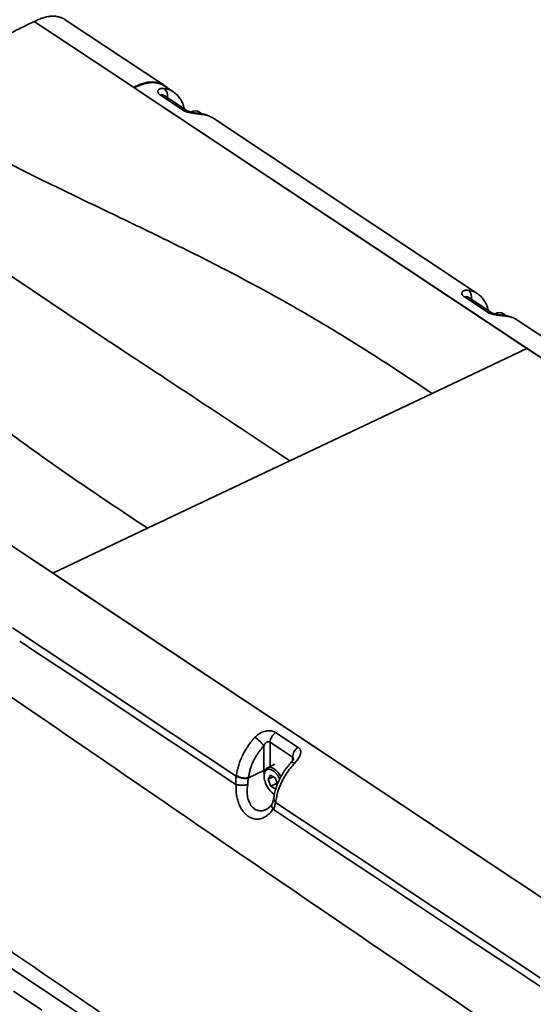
# Model space of a CAD drawing. Header units: millimetres. Extents: x -8713 to 3261, y -18743 to -8704.
# Tile 132 of 154: x 3111 to 3128, y -18276 to -18244. Entities that reach past the tile are written whole.
import ezdxf

# ---------------------------------------------------------------- set-up
doc = ezdxf.new("R2010")
doc.units = ezdxf.units.MM
doc.header["$LTSCALE"] = 10
doc.layers.add('1轮廓实线层', color=7, linetype='Continuous', lineweight=18)

msp = doc.modelspace()

# ---------------------------------------------------------------- linework, layer by layer
at = {"layer": '1轮廓实线层', "color": 7, "linetype": 'Continuous', "lineweight": 35}
for p, q in [((3116.075, -18245.907), (3112.805, -18243.737)), ((3115.054, -18245.967), (3111.784, -18243.797)), ((3115.079, -18245.984), (3115.054, -18245.967)), ((3115.079, -18245.984), (3115.079, -18245.984)), ((3115.079, -18245.984), (3160.332, -18276.015)), ((3128.028, -18254.577), (3115.079, -18245.984)), ((3116.1, -18245.924), (3116.075, -18245.907)), ((3116.368, -18246.114), (3116.089, -18245.929)), ((3116.689, -18246.72), (3115.946, -18246.227)), ((3116.813, -18246.732), (3116.071, -18246.239)), ((3117.021, -18246.754), (3116.955, -18246.785)), ((3117.262, -18246.808), (3117.222, -18246.784)), ((3126.393, -18252.767), (3117.667, -18246.976)), ((3126.714, -18253.373), (3125.972, -18252.88)), ((3126.838, -18253.385), (3126.096, -18252.892)), ((3144.7, -18283.428), (3099.447, -18253.397)), ((3099.447, -18253.397), (3112.396, -18261.99)), ((3127.046, -18253.407), (3126.981, -18253.438)), ((3127.287, -18253.461), (3127.247, -18253.437)), ((3136.418, -18259.419), (3127.692, -18253.629)), ((3124.902, -18256.06), (3128.028, -18254.577)), ((3128.028, -18254.577), (3160.332, -18276.015)), ((3124.902, -18256.06), (3120.212, -18258.284)), ((3120.212, -18258.284), (3115.523, -18260.508)), ((3112.396, -18261.99), (3115.523, -18260.508)), ((3144.7, -18283.428), (3112.396, -18261.99)), ((3118.443, -18268.683), (3111.064, -18263.786)), ((3111.303, -18264.228), (3111.863, -18264.6)), ((3119.743, -18267.241), (3120.486, -18267.733)), ((3119.358, -18268.49), (3119.357, -18267.68)), ((3120.302, -18268.056), (3119.559, -18267.563)), ((3119.559, -18267.563), (3119.561, -18268.364)), ((3120.302, -18268.172), (3120.302, -18268.056)), ((3119.716, -18268.29), (3119.48, -18268.403)), ((3118.848, -18268.732), (3118.845, -18268.747)), ((3119.358, -18268.49), (3118.848, -18268.732)), ((3119.375, -18268.577), (3119.369, -18268.623)), ((3119.497, -18268.78), (3119.57, -18268.645)), ((3119.663, -18268.701), (3119.497, -18268.78)), ((3119.57, -18268.645), (3119.73, -18268.741)), ((3119.73, -18268.741), (3119.806, -18268.94)), ((3118.442, -18268.962), (3118.43, -18268.957)), ((3119.584, -18269.011), (3119.497, -18268.78)), ((3119.795, -18268.912), (3119.584, -18269.011)), ((3119.745, -18269.108), (3119.584, -18269.011)), ((3119.671, -18269.26), (3119.711, -18269.284)), ((3119.753, -18269.093), (3119.745, -18269.108)), ((3119.678, -18269.421), (3119.675, -18269.437)), ((3128.469, -18275.336), (3119.743, -18269.545)), ((3119.669, -18269.78), (3119.658, -18269.769)), ((3122.884, -18271.913), (3123.444, -18272.285)), ((3111.095, -18275.773), (3112.034, -18276.396))]:
    msp.add_line(p, q, dxfattribs=at)
at = {"layer": '1轮廓实线层', "color": 7, "linetype": 'Continuous', "lineweight": 35, "flags": 128}
for points in [[(3117.262, -18246.808), (3117.289, -18246.826), (3117.306, -18246.839)], [(3117.301, -18246.841), (3117.337, -18246.85), (3117.371, -18246.867)], [(3127.287, -18253.461), (3127.314, -18253.479), (3127.331, -18253.492)], [(3127.327, -18253.494), (3127.362, -18253.502), (3127.396, -18253.52)], [(3118.43, -18268.957), (3117.088, -18268.067), (3115.762, -18267.187), (3114.45, -18266.316), (3113.151, -18265.454), (3111.863, -18264.6)], [(3098.629, -18266.801), (3100.321, -18267.924), (3102.008, -18269.043), (3103.693, -18270.161), (3105.38, -18271.281), (3107.073, -18272.404), (3108.777, -18273.535), (3110.495, -18274.676), (3111.831, -18275.562), (3113.18, -18276.457), (3114.544, -18277.363), (3115.925, -18278.279), (3117.023, -18279.008), (3118.134, -18279.745), (3119.258, -18280.491), (3120.397, -18281.246), (3121.373, -18281.894), (3122.36, -18282.55), (3123.36, -18283.213), (3124.373, -18283.885), (3125.398, -18284.565), (3126.438, -18285.255), (3127.491, -18285.955), (3128.47, -18286.604)], [(3119.375, -18268.577), (3119.381, -18268.543), (3119.394, -18268.503), (3119.411, -18268.468), (3119.432, -18268.438), (3119.458, -18268.416), (3119.487, -18268.4), (3119.519, -18268.391), (3119.554, -18268.389), (3119.591, -18268.394), (3119.629, -18268.406), (3119.669, -18268.425), (3119.709, -18268.45), (3119.748, -18268.482), (3119.787, -18268.519), (3119.825, -18268.562), (3119.861, -18268.609), (3119.894, -18268.66), (3119.918, -18268.701)], [(3120.362, -18268.263), (3120.331, -18268.244), (3120.305, -18268.23), (3120.284, -18268.222), (3120.268, -18268.22), (3120.259, -18268.224)], [(3119.407, -18268.475), (3119.381, -18268.481), (3119.358, -18268.49)], [(3119.878, -18268.779), (3119.853, -18268.728), (3119.823, -18268.678), (3119.79, -18268.631), (3119.755, -18268.588), (3119.718, -18268.55), (3119.68, -18268.518), (3119.642, -18268.492), (3119.604, -18268.472), (3119.567, -18268.459), (3119.531, -18268.454), (3119.498, -18268.456), (3119.467, -18268.464), (3119.44, -18268.48), (3119.416, -18268.503), (3119.397, -18268.532), (3119.382, -18268.567), (3119.371, -18268.608), (3119.366, -18268.653), (3119.365, -18268.701), (3119.37, -18268.753), (3119.379, -18268.807), (3119.393, -18268.862), (3119.412, -18268.917), (3119.435, -18268.972), (3119.462, -18269.025), (3119.492, -18269.075), (3119.525, -18269.122), (3119.56, -18269.165), (3119.597, -18269.203), (3119.634, -18269.235), (3119.673, -18269.261), (3119.707, -18269.279)], [(3119.703, -18269.293), (3119.68, -18269.27), (3119.672, -18269.261)], [(3122.884, -18271.913), (3121.8, -18271.194), (3120.729, -18270.483), (3119.669, -18269.78)], [(3128.455, -18275.61), (3127.429, -18274.929), (3126.415, -18274.256), (3125.413, -18273.592), (3124.423, -18272.935), (3123.444, -18272.285)]]:
    msp.add_lwpolyline(points, dxfattribs=at)
at = {"layer": '1轮廓实线层', "color": 7, "linetype": 'Continuous', "lineweight": 35}
for centre, radius, start, end in [((3115.876, -18246.238), 0.304, 346.9889, 50.1427), ((3115.996, -18246.363), 0.145, 58.8595, 109.8642), ((3116.738, -18246.856), 0.145, 58.8228, 109.8661), ((3117.094, -18247.005), 0.261, 39.9755, 106.2255), ((3125.902, -18252.891), 0.304, 346.9889, 50.1427), ((3126.021, -18253.016), 0.145, 58.8595, 109.8643), ((3126.764, -18253.509), 0.145, 58.8228, 109.8661), ((3127.119, -18253.658), 0.261, 39.9755, 106.2255), ((3118.359, -18268.435), 1.251, 37.1033, 55.7773), ((3119.972, -18267.585), 0.413, 123.5788, 177.0362), ((3120.714, -18268.078), 0.413, 123.5788, 177.0362), ((3118.73, -18268.18), 0.578, 240.345, 281.4887), ((3118.737, -18268.181), 0.562, 238.8777, 281.3689), ((3120.27, -18268.483), 0.912, 180.4245, 188.7579), ((3119.791, -18269.44), 0.116, 178.4244, 245.2735), ((3119.79, -18269.422), 0.111, 179.6917, 247.1029)]:
    msp.add_arc(centre, radius, start, end, dxfattribs=at)
for points, knots in [([(3112.802, -18243.738), (3112.79, -18243.729), (3112.749, -18243.7), (3112.669, -18243.666), (3112.566, -18243.635), (3112.456, -18243.62), (3112.343, -18243.62), (3112.216, -18243.635), (3112.078, -18243.671), (3111.929, -18243.728), (3111.832, -18243.774), (3111.784, -18243.797)], [0, 0, 0, 0, 0.048645, 0.161864, 0.275075, 0.387057, 0.496746, 0.603395, 0.740338, 0.871898, 1, 1, 1, 1]), ([(3111.784, -18243.797), (3111.72, -18243.827), (3111.592, -18243.888), (3111.394, -18243.984), (3111.184, -18244.089), (3110.961, -18244.204), (3110.723, -18244.331), (3110.469, -18244.468), (3110.202, -18244.615), (3109.919, -18244.772), (3109.623, -18244.936), (3109.319, -18245.103), (3109.101, -18245.223), (3108.984, -18245.284), (3108.969, -18245.292)], [0, 0, 0, 0, 0.067257, 0.136943, 0.210799, 0.289877, 0.37462, 0.464933, 0.56026, 0.659673, 0.766867, 0.87556, 0.983973, 1, 1, 1, 1]), ([(3116.074, -18245.908), (3116.069, -18245.904), (3116.029, -18245.873), (3115.94, -18245.835), (3115.81, -18245.798), (3115.669, -18245.787), (3115.521, -18245.798), (3115.367, -18245.834), (3115.211, -18245.893), (3115.106, -18245.942), (3115.054, -18245.967)], [0, 0, 0, 0, 0.022112, 0.16298, 0.302902, 0.442912, 0.583523, 0.72205, 0.860482, 1, 1, 1, 1]), ([(3116.189, -18245.995), (3116.188, -18245.994), (3116.159, -18245.959), (3116.084, -18245.91), (3115.976, -18245.855), (3115.868, -18245.824), (3115.765, -18245.808), (3115.657, -18245.806), (3115.564, -18245.815), (3115.488, -18245.829), (3115.431, -18245.843), (3115.373, -18245.86), (3115.315, -18245.88), (3115.256, -18245.903), (3115.2, -18245.927), (3115.141, -18245.954), (3115.101, -18245.973), (3115.079, -18245.984)], [0, 0, 0, 0, 0.0028121, 0.1279982, 0.2535991, 0.3472547, 0.4406574, 0.5349631, 0.6285997, 0.6740059, 0.7199401, 0.7665046, 0.813798, 0.8585137, 0.9066272, 0.9460238, 1, 1, 1, 1]), ([(3115.079, -18245.984), (3115.126, -18245.961), (3115.221, -18245.916), (3115.365, -18245.862), (3115.509, -18245.825), (3115.636, -18245.811), (3115.745, -18245.813), (3115.838, -18245.825), (3115.926, -18245.848), (3116.009, -18245.882), (3116.063, -18245.91), (3116.088, -18245.928), (3116.089, -18245.929)], [0, 0, 0, 0, 0.127696, 0.255903, 0.387378, 0.520809, 0.614479, 0.708153, 0.804543, 0.900932, 0.994269, 1, 1, 1, 1]), ([(3115.946, -18246.227), (3115.934, -18246.218), (3115.909, -18246.199), (3115.888, -18246.176), (3115.871, -18246.151), (3115.86, -18246.124), (3115.858, -18246.09), (3115.87, -18246.059), (3115.894, -18246.033), (3115.928, -18246.014), (3115.971, -18246.003), (3116.018, -18245.999), (3116.053, -18246.003), (3116.071, -18246.005)], [0, 0, 0, 0, 0.079365, 0.15875, 0.183798, 0.280025, 0.376347, 0.478668, 0.581082, 0.68827, 0.79552, 0.897745, 1, 1, 1, 1]), ([(3116.071, -18246.005), (3116.1, -18246.01), (3116.159, -18246.019), (3116.242, -18246.047), (3116.312, -18246.078), (3116.352, -18246.105), (3116.367, -18246.115)], [0, 0, 0, 0, 0.271431, 0.544629, 0.82343, 1, 1, 1, 1]), ([(3116.071, -18246.239), (3116.069, -18246.238), (3116.064, -18246.234), (3116.062, -18246.232), (3116.062, -18246.233), (3116.062, -18246.233)], [0, 0, 0, 0, 0.357371, 0.89409, 1, 1, 1, 1]), ([(3116.735, -18246.68), (3116.73, -18246.659), (3116.718, -18246.612), (3116.695, -18246.54), (3116.665, -18246.465), (3116.63, -18246.396), (3116.589, -18246.33), (3116.544, -18246.271), (3116.494, -18246.216), (3116.44, -18246.167), (3116.397, -18246.133), (3116.372, -18246.117), (3116.367, -18246.114)], [0, 0, 0, 0, 0.094857, 0.211228, 0.322089, 0.441047, 0.543997, 0.653945, 0.75982, 0.866907, 0.974797, 1, 1, 1, 1]), ([(3117.371, -18246.867), (3117.348, -18246.864), (3117.304, -18246.858), (3117.227, -18246.85), (3117.143, -18246.841), (3117.058, -18246.83), (3116.974, -18246.817), (3116.898, -18246.802), (3116.825, -18246.782), (3116.768, -18246.762), (3116.722, -18246.74), (3116.7, -18246.727), (3116.689, -18246.72)], [0, 0, 0, 0, 0.121075, 0.244481, 0.362433, 0.48352, 0.584757, 0.689047, 0.780784, 0.875867, 0.937349, 1, 1, 1, 1]), ([(3117.301, -18246.841), (3117.299, -18246.84), (3117.284, -18246.838), (3117.251, -18246.834), (3117.206, -18246.828), (3117.157, -18246.822), (3117.108, -18246.815), (3117.059, -18246.807), (3117.013, -18246.799), (3116.969, -18246.789), (3116.929, -18246.779), (3116.894, -18246.768), (3116.865, -18246.758), (3116.842, -18246.748), (3116.825, -18246.739), (3116.816, -18246.734), (3116.813, -18246.732), (3116.813, -18246.732)], [0, 0, 0, 0, 0.01636, 0.116333, 0.21882, 0.310266, 0.404153, 0.491296, 0.570537, 0.644733, 0.715242, 0.781097, 0.841366, 0.896884, 0.948977, 0.996873, 1, 1, 1, 1]), ([(3117.667, -18246.976), (3117.666, -18246.975), (3117.645, -18246.96), (3117.6, -18246.935), (3117.533, -18246.903), (3117.462, -18246.876), (3117.388, -18246.856), (3117.334, -18246.844), (3117.305, -18246.841), (3117.301, -18246.841)], [0, 0, 0, 0, 0.0134474, 0.2001762, 0.3908416, 0.5837028, 0.778913, 0.9758079, 1, 1, 1, 1]), ([(3117.667, -18246.977), (3117.645, -18246.963), (3117.598, -18246.933), (3117.523, -18246.903), (3117.447, -18246.88), (3117.396, -18246.871), (3117.371, -18246.867)], [0, 0, 0, 0, 0.250134, 0.531597, 0.765238, 1, 1, 1, 1]), ([(3108.786, -18247.335), (3109.135, -18247.525), (3109.832, -18247.905), (3110.892, -18248.451), (3111.959, -18248.983), (3113.03, -18249.503), (3114.093, -18250.014), (3115.144, -18250.518), (3116.18, -18251.021), (3117.203, -18251.527), (3118.218, -18252.045), (3119.222, -18252.577), (3120.213, -18253.126), (3121.183, -18253.688), (3122.134, -18254.265), (3123.068, -18254.854), (3123.989, -18255.454), (3124.598, -18255.858), (3124.902, -18256.06)], [0, 0, 0, 0, 0.062785, 0.125641, 0.188553, 0.251496, 0.314441, 0.376236, 0.437979, 0.499653, 0.561251, 0.624029, 0.686741, 0.749408, 0.812052, 0.874692, 0.937342, 1, 1, 1, 1]), ([(3120.212, -18258.284), (3119.341, -18257.706), (3117.598, -18256.549), (3115.419, -18255.116), (3113.676, -18253.966), (3112.368, -18253.099), (3111.061, -18252.223), (3109.853, -18251.4), (3108.744, -18250.631), (3107.733, -18249.918), (3106.723, -18249.192), (3106.05, -18248.696), (3105.714, -18248.448)], [0, 0, 0, 0, 0.180311, 0.360622, 0.450765, 0.540907, 0.631059, 0.72121, 0.790893, 0.860576, 0.930288, 1, 1, 1, 1]), ([(3115.523, -18260.508), (3115.219, -18260.306), (3114.612, -18259.903), (3113.709, -18259.297), (3112.82, -18258.689), (3111.948, -18258.077), (3111.102, -18257.464), (3110.281, -18256.849), (3109.486, -18256.231), (3108.709, -18255.607), (3107.943, -18254.971), (3107.187, -18254.323), (3106.435, -18253.663), (3105.689, -18252.993), (3104.945, -18252.316), (3104.198, -18251.63), (3103.444, -18250.937), (3102.93, -18250.468), (3102.673, -18250.234)], [0, 0, 0, 0, 0.062522, 0.125034, 0.187538, 0.250046, 0.312575, 0.374032, 0.435551, 0.497145, 0.558815, 0.621816, 0.684871, 0.747954, 0.811034, 0.874084, 0.937077, 1, 1, 1, 1]), ([(3125.972, -18252.88), (3125.959, -18252.871), (3125.934, -18252.852), (3125.914, -18252.829), (3125.897, -18252.804), (3125.885, -18252.777), (3125.883, -18252.743), (3125.895, -18252.712), (3125.919, -18252.686), (3125.953, -18252.667), (3125.996, -18252.656), (3126.044, -18252.652), (3126.079, -18252.656), (3126.096, -18252.658)], [0, 0, 0, 0, 0.079365, 0.15875, 0.183798, 0.280025, 0.376347, 0.478668, 0.581082, 0.68827, 0.79552, 0.897745, 1, 1, 1, 1]), ([(3126.096, -18252.658), (3126.126, -18252.662), (3126.184, -18252.672), (3126.268, -18252.7), (3126.337, -18252.731), (3126.377, -18252.757), (3126.392, -18252.768)], [0, 0, 0, 0, 0.271648, 0.545064, 0.824087, 1, 1, 1, 1]), ([(3126.761, -18253.333), (3126.755, -18253.312), (3126.744, -18253.265), (3126.72, -18253.193), (3126.69, -18253.118), (3126.655, -18253.049), (3126.614, -18252.983), (3126.57, -18252.924), (3126.52, -18252.869), (3126.466, -18252.82), (3126.423, -18252.786), (3126.397, -18252.77), (3126.392, -18252.767)], [0, 0, 0, 0, 0.094858, 0.211229, 0.322091, 0.441049, 0.543998, 0.653946, 0.759821, 0.866908, 0.974798, 1, 1, 1, 1]), ([(3126.096, -18252.892), (3126.094, -18252.891), (3126.089, -18252.887), (3126.087, -18252.885), (3126.088, -18252.886), (3126.088, -18252.886)], [0, 0, 0, 0, 0.357372, 0.89409, 1, 1, 1, 1]), ([(3127.396, -18253.52), (3127.374, -18253.517), (3127.329, -18253.511), (3127.252, -18253.503), (3127.168, -18253.494), (3127.084, -18253.483), (3127, -18253.47), (3126.923, -18253.455), (3126.85, -18253.435), (3126.793, -18253.414), (3126.747, -18253.393), (3126.725, -18253.379), (3126.714, -18253.373)], [0, 0, 0, 0, 0.121075, 0.244481, 0.362433, 0.48352, 0.584757, 0.689047, 0.780784, 0.875867, 0.937349, 1, 1, 1, 1]), ([(3127.327, -18253.494), (3127.325, -18253.493), (3127.309, -18253.491), (3127.277, -18253.487), (3127.231, -18253.481), (3127.182, -18253.475), (3127.133, -18253.468), (3127.084, -18253.46), (3127.038, -18253.452), (3126.995, -18253.442), (3126.955, -18253.432), (3126.919, -18253.421), (3126.89, -18253.411), (3126.867, -18253.401), (3126.85, -18253.392), (3126.841, -18253.386), (3126.839, -18253.385), (3126.838, -18253.385)], [0, 0, 0, 0, 0.01636, 0.116333, 0.21882, 0.310266, 0.404153, 0.491295, 0.570537, 0.644733, 0.715242, 0.781097, 0.841366, 0.896884, 0.948977, 0.996873, 1, 1, 1, 1]), ([(3127.693, -18253.629), (3127.691, -18253.628), (3127.67, -18253.613), (3127.625, -18253.588), (3127.558, -18253.555), (3127.487, -18253.529), (3127.413, -18253.509), (3127.359, -18253.497), (3127.33, -18253.494), (3127.327, -18253.494)], [0, 0, 0, 0, 0.013448, 0.200176, 0.390842, 0.583703, 0.778913, 0.975807, 1, 1, 1, 1]), ([(3127.692, -18253.629), (3127.67, -18253.616), (3127.623, -18253.586), (3127.549, -18253.556), (3127.472, -18253.532), (3127.421, -18253.524), (3127.396, -18253.52)], [0, 0, 0, 0, 0.249535, 0.531222, 0.76505, 1, 1, 1, 1]), ([(3134.26, -18281.902), (3131.222, -18279.85), (3125.148, -18275.746), (3117.643, -18270.617), (3111.707, -18266.539), (3107.319, -18263.525), (3102.922, -18260.516), (3099.957, -18258.532), (3098.474, -18257.539)], [0, 0, 0, 0, 0.253594, 0.507199, 0.630403, 0.753608, 0.876808, 1, 1, 1, 1]), ([(3098.491, -18265.956), (3100.257, -18267.142), (3103.789, -18269.515), (3109.021, -18273.094), (3114.251, -18276.673), (3121.318, -18281.502), (3130.256, -18287.569), (3137.479, -18292.434), (3141.091, -18294.867)], [0, 0, 0, 0, 0.12348, 0.24697, 0.370463, 0.493953, 0.746981, 1, 1, 1, 1]), ([(3118.447, -18268.662), (3118.456, -18268.611), (3118.474, -18268.51), (3118.512, -18268.355), (3118.564, -18268.196), (3118.625, -18268.049), (3118.692, -18267.918), (3118.759, -18267.801), (3118.833, -18267.686), (3118.91, -18267.581), (3118.987, -18267.485), (3119.037, -18267.429), (3119.062, -18267.4)], [0, 0, 0, 0, 0.116494, 0.23287, 0.353111, 0.473333, 0.564436, 0.655547, 0.749398, 0.843254, 0.92144, 1, 1, 1, 1]), ([(3119.062, -18267.4), (3119.085, -18267.378), (3119.129, -18267.333), (3119.206, -18267.278), (3119.29, -18267.234), (3119.375, -18267.203), (3119.458, -18267.187), (3119.536, -18267.182), (3119.608, -18267.189), (3119.68, -18267.206), (3119.72, -18267.228), (3119.743, -18267.241)], [0, 0, 0, 0, 0.122312, 0.244558, 0.364169, 0.483669, 0.586516, 0.689254, 0.782726, 0.876119, 1, 1, 1, 1]), ([(3119.357, -18267.68), (3119.315, -18267.727), (3119.25, -18267.802), (3119.17, -18267.913), (3119.109, -18268.006), (3119.053, -18268.103), (3118.998, -18268.212), (3118.947, -18268.333), (3118.904, -18268.465), (3118.872, -18268.598), (3118.856, -18268.687), (3118.848, -18268.732)], [0, 0, 0, 0, 0.15548, 0.245126, 0.334767, 0.427019, 0.519261, 0.636801, 0.754367, 0.877114, 1, 1, 1, 1]), ([(3119.559, -18267.563), (3119.552, -18267.559), (3119.533, -18267.549), (3119.494, -18267.546), (3119.463, -18267.556), (3119.439, -18267.569), (3119.42, -18267.584), (3119.386, -18267.621), (3119.369, -18267.655), (3119.357, -18267.68)], [0, 0, 0, 0, 0.112798, 0.280169, 0.449507, 0.466921, 0.587704, 0.708843, 1, 1, 1, 1]), ([(3120.486, -18267.733), (3120.498, -18267.743), (3120.524, -18267.762), (3120.544, -18267.788), (3120.561, -18267.819), (3120.573, -18267.854), (3120.574, -18267.906), (3120.563, -18267.962), (3120.539, -18268.021), (3120.505, -18268.082), (3120.462, -18268.144), (3120.415, -18268.204), (3120.38, -18268.243), (3120.362, -18268.263)], [0, 0, 0, 0, 0.078148, 0.158754, 0.183802, 0.278337, 0.376359, 0.477307, 0.581094, 0.687207, 0.795527, 0.897067, 1, 1, 1, 1]), ([(3120.334, -18268.113), (3120.332, -18268.102), (3120.329, -18268.079), (3120.311, -18268.064), (3120.302, -18268.056)], [0, 0, 0, 0, 0.455713, 1, 1, 1, 1]), ([(3120.259, -18268.225), (3120.246, -18268.239), (3120.209, -18268.279), (3120.151, -18268.349), (3120.086, -18268.433), (3120.025, -18268.52), (3119.968, -18268.61), (3119.916, -18268.702), (3119.868, -18268.794), (3119.826, -18268.887), (3119.79, -18268.979), (3119.758, -18269.072), (3119.731, -18269.165), (3119.709, -18269.257), (3119.692, -18269.343), (3119.683, -18269.397), (3119.679, -18269.421)], [0, 0, 0, 0, 0.04298, 0.119647, 0.19644, 0.273432, 0.350379, 0.42667, 0.501809, 0.576276, 0.64954, 0.721593, 0.795411, 0.869314, 0.940623, 1, 1, 1, 1]), ([(3120.362, -18268.263), (3120.333, -18268.296), (3120.274, -18268.361), (3120.191, -18268.468), (3120.112, -18268.579), (3120.039, -18268.696), (3119.973, -18268.815), (3119.914, -18268.938), (3119.862, -18269.064), (3119.815, -18269.205), (3119.776, -18269.36), (3119.756, -18269.469), (3119.747, -18269.524)], [0, 0, 0, 0, 0.091129, 0.182259, 0.275892, 0.369519, 0.462379, 0.555232, 0.651285, 0.747347, 0.873188, 1, 1, 1, 1]), ([(3120.337, -18268.113), (3120.337, -18268.113), (3120.337, -18268.112), (3120.336, -18268.117), (3120.331, -18268.127), (3120.323, -18268.142), (3120.31, -18268.161), (3120.293, -18268.185), (3120.275, -18268.206), (3120.263, -18268.22), (3120.258, -18268.224)], [0, 0, 0, 0, 0.0231268, 0.1504321, 0.2762261, 0.4109166, 0.5598717, 0.725409, 0.9077038, 1, 1, 1, 1]), ([(3118.43, -18268.957), (3118.429, -18268.91), (3118.426, -18268.816), (3118.438, -18268.728), (3118.443, -18268.683)], [0, 0, 0, 0, 0.495234, 1, 1, 1, 1]), ([(3118.443, -18268.683), (3118.443, -18268.683), (3118.445, -18268.676), (3118.446, -18268.669), (3118.447, -18268.662)], [0, 0, 0, 0, 0.000369, 1, 1, 1, 1]), ([(3118.845, -18268.747), (3118.838, -18268.782), (3118.825, -18268.854), (3118.823, -18268.931), (3118.823, -18268.969)], [0, 0, 0, 0, 0.494305, 1, 1, 1, 1]), ([(3119.656, -18269.771), (3119.656, -18269.771), (3119.641, -18269.794), (3119.607, -18269.838), (3119.554, -18269.898), (3119.495, -18269.952), (3119.433, -18270), (3119.369, -18270.038), (3119.306, -18270.066), (3119.243, -18270.085), (3119.178, -18270.097), (3119.109, -18270.099), (3119.037, -18270.092), (3118.951, -18270.068), (3118.856, -18270.022), (3118.757, -18269.945), (3118.667, -18269.845), (3118.591, -18269.726), (3118.527, -18269.589), (3118.479, -18269.438), (3118.448, -18269.274), (3118.438, -18269.137), (3118.438, -18269.034), (3118.441, -18268.988), (3118.442, -18268.965), (3118.442, -18268.965)], [0, 0, 0, 0, 0.000003, 0.037632, 0.076727, 0.115819, 0.156221, 0.196619, 0.232661, 0.2687, 0.305983, 0.343264, 0.385638, 0.428559, 0.490812, 0.554924, 0.617154, 0.681178, 0.744501, 0.809508, 0.876516, 0.945227, 0.972562, 0.999997, 1, 1, 1, 1]), ([(3118.442, -18268.965), (3118.442, -18268.965), (3118.442, -18268.964), (3118.442, -18268.963), (3118.442, -18268.962)], [0, 0, 0, 0, 0.002836, 1, 1, 1, 1]), ([(3118.442, -18268.962), (3118.454, -18268.964), (3118.478, -18268.968), (3118.52, -18268.972), (3118.565, -18268.975), (3118.613, -18268.977), (3118.661, -18268.978), (3118.709, -18268.977), (3118.756, -18268.975), (3118.793, -18268.972), (3118.814, -18268.97), (3118.822, -18268.969), (3118.823, -18268.969)], [0, 0, 0, 0, 0.114511, 0.232347, 0.346858, 0.464679, 0.579391, 0.697394, 0.812764, 0.931436, 0.993601, 1, 1, 1, 1]), ([(3118.823, -18268.969), (3118.819, -18268.99), (3118.812, -18269.032), (3118.803, -18269.115), (3118.801, -18269.221), (3118.812, -18269.341), (3118.837, -18269.454), (3118.875, -18269.554), (3118.925, -18269.643), (3118.985, -18269.715), (3119.056, -18269.771), (3119.125, -18269.804), (3119.189, -18269.821), (3119.259, -18269.826), (3119.342, -18269.817), (3119.403, -18269.791), (3119.433, -18269.778)], [0, 0, 0, 0, 0.042788, 0.085786, 0.170638, 0.257484, 0.336224, 0.417029, 0.493158, 0.571612, 0.647184, 0.725272, 0.776951, 0.829373, 0.918284, 1, 1, 1, 1]), ([(3119.628, -18269.596), (3119.625, -18269.601), (3119.61, -18269.623), (3119.584, -18269.656), (3119.55, -18269.694), (3119.517, -18269.725), (3119.483, -18269.751), (3119.454, -18269.769), (3119.438, -18269.777), (3119.433, -18269.779)], [0, 0, 0, 0, 0.0550795, 0.2351326, 0.3972813, 0.5656183, 0.7359156, 0.9071875, 1, 1, 1, 1]), ([(3119.658, -18269.769), (3119.65, -18269.758), (3119.635, -18269.735), (3119.62, -18269.702), (3119.612, -18269.67), (3119.612, -18269.64), (3119.615, -18269.619), (3119.621, -18269.61), (3119.622, -18269.609)], [0, 0, 0, 0, 0.189943, 0.385401, 0.575342, 0.770773, 0.961089, 1, 1, 1, 1]), ([(3119.675, -18269.437), (3119.675, -18269.439), (3119.671, -18269.461), (3119.662, -18269.499), (3119.647, -18269.549), (3119.633, -18269.585), (3119.624, -18269.603), (3119.621, -18269.608)], [0, 0, 0, 0, 0.030778, 0.321907, 0.604059, 0.881184, 1, 1, 1, 1]), ([(3119.743, -18269.545), (3119.734, -18269.587), (3119.715, -18269.671), (3119.685, -18269.743), (3119.669, -18269.78)], [0, 0, 0, 0, 0.495253, 1, 1, 1, 1]), ([(3119.747, -18269.524), (3119.745, -18269.531), (3119.744, -18269.538), (3119.743, -18269.545), (3119.743, -18269.545)], [0, 0, 0, 0, 0.999631, 1, 1, 1, 1]), ([(3119.658, -18269.769), (3119.657, -18269.77), (3119.657, -18269.77), (3119.656, -18269.771), (3119.656, -18269.771)], [0, 0, 0, 0, 0.997316, 1, 1, 1, 1])]:
    msp.add_open_spline(points, degree=3, knots=knots, dxfattribs=at)

doc.saveas('drawing.dxf')
